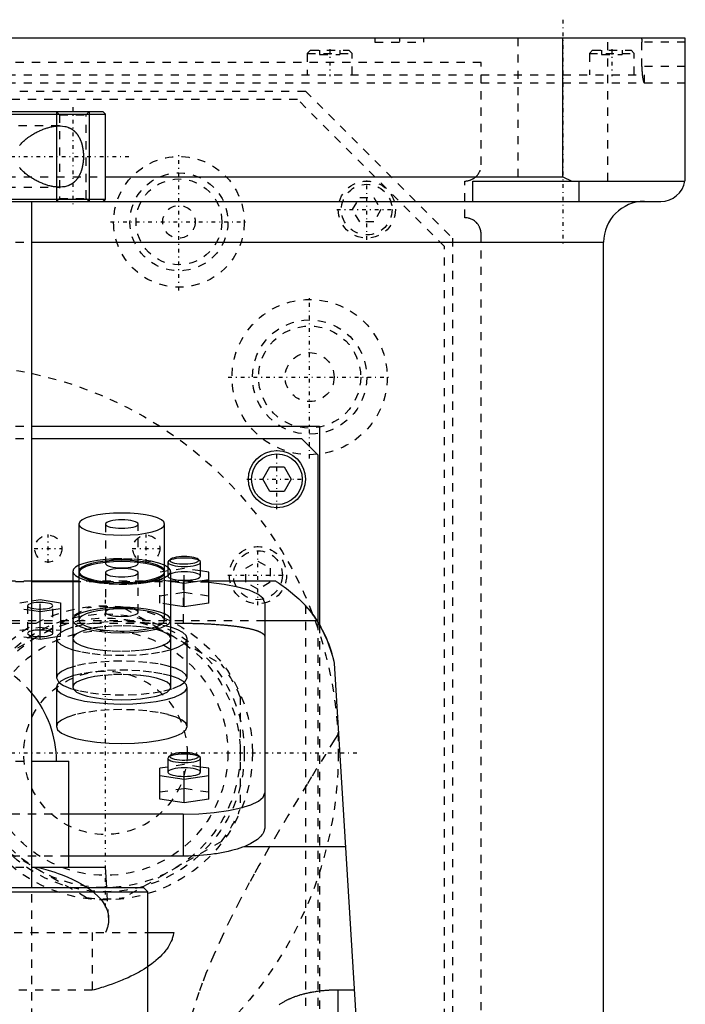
# Model space of a CAD drawing. Extents: x -90 to 90, y -97 to 327.
# Tile 8 of 8: x 9 to 90, y 198 to 319. Entities that reach past the tile are written whole.
import ezdxf

# ---------------------------------------------------------------- set-up
doc = ezdxf.new("R2010")
doc.units = 0
doc.linetypes.add('CENTER', pattern=[1.5, 0.45, -0.5, 0.05, -0.5])
doc.linetypes.add('DASHED', pattern=[2, 1, -1])
for name, color, linetype in [('AM_0', 7, 'CONTINUOUS'), ('AM_10', 7, 'CONTINUOUS'), ('AM_3', 7, 'DASHED'), ('AM_7', 7, 'CENTER')]:
    doc.layers.add(name, color=color, linetype=linetype)

msp = doc.modelspace()

# ---------------------------------------------------------------- linework, layer by layer
at = {"layer": 'AM_0', "color": 7, "linetype": 'CONTINUOUS'}
for p, q in [((90, 316.5), (-90, 316.5)), ((75, 299.5), (75, 316.5)), ((90, 299.5), (90, 316.5)), ((-18.7, 307.5), (18.7, 307.5)), ((19, 307.2), (18.7, 307.5)), ((0.75, 307.2), (19, 307.2)), ((19, 296.8), (19, 307.2)), ((19, 299.5), (75, 299.5)), ((64, 299), (89.96, 299)), ((64, 296.5), (64, 299)), ((75, 299.5), (76.12, 299)), ((77, 296.5), (77, 299)), ((0.75, 296.8), (19, 296.8)), ((18.7, 296.5), (19, 296.8)), ((0.75, 296.5), (18.7, 296.5)), ((10, 212.5), (10, 296.5)), ((10, 296.5), (87, 296.5)), ((10.01, 291.5), (80, 291.5)), ((80, 30), (80, 291.5)), ((10.01, 269), (45.21, 269)), ((45.21, 269), (45.21, 244.67)), ((10, 267.5), (43, 267.5)), ((43, 267.5), (45, 265.5)), ((45, 265.5), (45, 245.02)), ((38.27, 262.5), (39.13, 264)), ((39.13, 264), (40.87, 264)), ((40.87, 264), (41.73, 262.5)), ((39.13, 261), (38.27, 262.5)), ((41.73, 262.5), (40.87, 261)), ((40.87, 261), (39.13, 261)), ((15.75, 257.01), (15.75, 251.21)), ((26.25, 251.21), (26.25, 257.01)), ((26.72, 252.47), (26.65, 252.33)), ((26.65, 252.33), (26.65, 251.73)), ((26.96, 252.7), (26.72, 252.47)), ((30.58, 252.47), (30.34, 252.7)), ((30.65, 252.33), (30.58, 252.47)), ((30.65, 250.64), (30.65, 252.33)), ((15, 251.21), (15, 237.05)), ((15.75, 251.21), (15.76, 251.13)), ((15.75, 251.05), (15.75, 245.26)), ((26.24, 251.13), (26.25, 251.21)), ((26.25, 245.26), (26.25, 251.05)), ((27, 237.05), (27, 251.21)), ((31.65, 251.12), (30.65, 251.27)), ((31.65, 247.32), (31.65, 251.12)), ((15, 250), (10, 250)), ((10, 249.97), (15, 249.97)), ((27, 250.02), (28.65, 249.77)), ((28.65, 249.77), (31.65, 250.22)), ((28.65, 246.87), (28.65, 249.77)), ((39.86, 250), (31.65, 250)), ((10, 247.61), (11, 247.76)), ((11, 247.76), (13.5, 247.38)), ((13.5, 247.38), (13.5, 243.72)), ((28.65, 246.87), (27, 247.12)), ((31.65, 247.32), (28.65, 246.87)), ((38.5, 247.38), (38.5, 219.86)), ((11, 246.26), (10, 246.41)), ((13.5, 246.64), (11, 246.26)), ((11, 242.88), (11, 246.26)), ((44.92, 245.15), (38.5, 245.15)), ((11, 242.88), (10, 243.03)), ((13.03, 243.19), (11, 242.88)), ((13, 243), (13, 238.17)), ((29, 238.17), (29, 243)), ((47, 240), (57, 77.05)), ((13, 238.17), (13.3, 237.61)), ((28.7, 237.61), (29, 238.17)), ((13, 237.05), (13, 232.22)), ((29, 232.22), (29, 237.05)), ((10.01, 228), (14.5, 228)), ((14.5, 215), (14.5, 228)), ((26.72, 228.47), (26.65, 228.33)), ((26.65, 228.33), (26.65, 226.64)), ((26.96, 228.69), (26.72, 228.47)), ((30.58, 228.47), (30.34, 228.69)), ((30.65, 226.64), (30.65, 228.33)), ((26.65, 227.26), (25.65, 227.11)), ((25.65, 223.32), (25.65, 227.11)), ((31.65, 227.11), (30.65, 227.26)), ((31.65, 223.32), (31.65, 227.11)), ((25.65, 226.21), (28.65, 225.77)), ((28.65, 225.77), (31.65, 226.21)), ((28.65, 222.87), (28.65, 225.77)), ((28.65, 222.87), (25.65, 223.32)), ((31.65, 223.32), (28.65, 222.87)), ((28.5, 221.5), (14.5, 221.5)), ((28.5, 221.5), (28.5, 216.36)), ((48.38, 217.5), (35.93, 217.5)), ((28.5, 216.36), (14.5, 216.36)), ((10.01, 215), (19, 215)), ((19.16, 212.5), (19, 215)), ((-23.68, 212.5), (23.68, 212.5)), ((24.18, 212), (23.68, 212.5)), ((-24.18, 212), (24.18, 212)), ((24.18, 196.5), (24.18, 212)), ((24.19, 207), (27.36, 207)), ((47.5, 191.75), (47.5, 200.01)), ((47.5, 200.01), (49.45, 200.01))]:
    msp.add_line(p, q, dxfattribs=at)
for points in [[(21, 258.36), (19.98, 258.34), (18.99, 258.26), (18.08, 258.14), (17.29, 257.97), (16.63, 257.76), (16.15, 257.53), (15.85, 257.27), (15.75, 257.01)], [(15.75, 257.01), (15.85, 256.74), (16.15, 256.49), (16.63, 256.25), (17.29, 256.05), (18.08, 255.88), (18.99, 255.75), (19.98, 255.67), (21, 255.65), (22.02, 255.67), (23.01, 255.75), (23.92, 255.88), (24.71, 256.05), (25.37, 256.25), (25.85, 256.49), (26.15, 256.74), (26.25, 257.01), (26.15, 257.27), (25.85, 257.53), (25.37, 257.76), (24.71, 257.97), (23.92, 258.14), (23.01, 258.26), (22.02, 258.34), (21, 258.36)], [(21, 257.52), (20.61, 257.51), (20.23, 257.48), (19.89, 257.44), (19.59, 257.37), (19.34, 257.29), (19.15, 257.2), (19.04, 257.11), (19, 257.01)], [(19, 257.01), (19.04, 256.91), (19.15, 256.81), (19.34, 256.72), (19.59, 256.64), (19.89, 256.58), (20.23, 256.53), (20.61, 256.5), (21, 256.49), (21.39, 256.5), (21.77, 256.53), (22.11, 256.58), (22.41, 256.64), (22.66, 256.72), (22.85, 256.81), (22.96, 256.91), (23, 257.01), (22.96, 257.11), (22.85, 257.2), (22.66, 257.29), (22.41, 257.37), (22.11, 257.44), (21.77, 257.48), (21.39, 257.51), (21, 257.52)], [(15.75, 251.96), (15.34, 251.72), (15.08, 251.47), (15, 251.21)], [(21, 252.41), (19.98, 252.39), (18.99, 252.31), (18.08, 252.18), (17.29, 252.01), (16.63, 251.81), (16.15, 251.57), (15.85, 251.32), (15.75, 251.05)], [(15.75, 251.05), (15.85, 250.79), (16.15, 250.53), (16.63, 250.3), (17.29, 250.09), (18.08, 249.92), (18.99, 249.8), (19.98, 249.72), (21, 249.69), (22.02, 249.72), (23.01, 249.8), (23.92, 249.92), (24.71, 250.09), (25.37, 250.3), (25.85, 250.53), (26.15, 250.79), (26.25, 251.05), (26.15, 251.32), (25.85, 251.57), (25.37, 251.81), (24.71, 252.01), (23.92, 252.18), (23.01, 252.31), (22.02, 252.39), (21, 252.41)], [(26.25, 250.46), (26.73, 250.75), (26.97, 251.05), (26.97, 251.37), (26.73, 251.67), (26.25, 251.96)], [(26.65, 252.33), (26.69, 252.23), (26.8, 252.14), (26.99, 252.05), (27.24, 251.97), (27.54, 251.9), (27.88, 251.86), (28.26, 251.83), (28.65, 251.82), (29.04, 251.83), (29.42, 251.86), (29.76, 251.9), (30.06, 251.97), (30.31, 252.05), (30.5, 252.14), (30.61, 252.23), (30.65, 252.33)], [(28.65, 253.03), (28.3, 253.02), (27.97, 252.99), (27.66, 252.95), (27.4, 252.89), (27.18, 252.82), (27.02, 252.74), (26.93, 252.66), (26.9, 252.57), (26.94, 252.48), (27.05, 252.39), (27.23, 252.31), (27.46, 252.24), (27.74, 252.19), (28.05, 252.15), (28.39, 252.13), (28.73, 252.12), (29.08, 252.14), (29.41, 252.17), (29.7, 252.21), (29.96, 252.28), (30.16, 252.35), (30.31, 252.43), (30.39, 252.52), (30.4, 252.61), (30.34, 252.7)], [(30.34, 252.7), (30.22, 252.78), (30.05, 252.85), (29.83, 252.91), (29.58, 252.96), (29.28, 253), (28.97, 253.02), (28.65, 253.03)], [(15, 251.21), (15.08, 250.95), (15.34, 250.7), (15.75, 250.46)], [(27, 250.35), (27.25, 250.27), (27.55, 250.21), (27.9, 250.16), (28.27, 250.14), (28.66, 250.13), (29.05, 250.14), (29.42, 250.17), (29.77, 250.22), (30.07, 250.28), (30.32, 250.36), (30.5, 250.45), (30.61, 250.54), (30.65, 250.64)], [(38.5, 247.38), (38.28, 247.92), (37.64, 248.43), (36.61, 248.9), (35.22, 249.3), (33.55, 249.62), (31.65, 249.84)], [(12.55, 247.01), (12.52, 247.09), (12.44, 247.16), (12.31, 247.23), (12.13, 247.29), (11.91, 247.34), (11.65, 247.37), (11.38, 247.4), (11.09, 247.41), (10.79, 247.41), (10.51, 247.39), (10.24, 247.36), (10, 247.32)], [(10, 246.7), (10.24, 246.66), (10.51, 246.63), (10.79, 246.61), (11.09, 246.61), (11.38, 246.62), (11.65, 246.65), (11.91, 246.68), (12.13, 246.73), (12.31, 246.79), (12.44, 246.86), (12.52, 246.93), (12.55, 247.01)], [(15.75, 246.01), (15.34, 245.77), (15.08, 245.52), (15, 245.26)], [(15, 245.26), (15.11, 244.96), (15.44, 244.68), (15.97, 244.41), (16.68, 244.18), (17.56, 243.99), (18.56, 243.84), (19.65, 243.74), (20.79, 243.71), (21.93, 243.72), (23.05, 243.8), (24.09, 243.93), (25.01, 244.1), (25.79, 244.32), (26.39, 244.58), (26.79, 244.85), (26.98, 245.15), (26.96, 245.44), (26.71, 245.74), (26.25, 246.01)], [(15.75, 245.26), (15.85, 244.99), (16.15, 244.74), (16.63, 244.5), (17.29, 244.3), (18.08, 244.13), (18.99, 244), (19.98, 243.92), (21, 243.9), (22.02, 243.92), (23.01, 244), (23.92, 244.13), (24.71, 244.3), (25.37, 244.5), (25.85, 244.74), (26.15, 244.99), (26.25, 245.26)], [(15, 244.37), (14.15, 244.07), (13.52, 243.73), (13.13, 243.37), (13, 243)], [(29, 243), (28.87, 243.37), (28.48, 243.73), (27.86, 244.07), (27.01, 244.37)], [(13, 243), (13.13, 242.63), (13.52, 242.27), (14.14, 241.93), (14.99, 241.63)], [(27.01, 241.63), (27.86, 241.93), (28.48, 242.27), (28.87, 242.63), (29, 243)], [(15, 238.42), (14.15, 238.12), (13.52, 237.78), (13.13, 237.42), (13, 237.05)], [(13, 237.05), (13.15, 236.65), (13.59, 236.27), (14.31, 235.91), (15.27, 235.6), (16.45, 235.34), (17.8, 235.15), (19.27, 235.03), (20.8, 234.98), (22.34, 235.01), (23.83, 235.11), (25.21, 235.29), (26.44, 235.53), (27.47, 235.83), (28.25, 236.17), (28.76, 236.55), (28.99, 236.94), (28.92, 237.34), (28.55, 237.73), (27.9, 238.09), (27, 238.42)], [(15, 237.05), (15.12, 236.74), (15.46, 236.45), (16.01, 236.18), (16.76, 235.95), (17.67, 235.76), (18.7, 235.61), (19.83, 235.52), (21, 235.49), (22.17, 235.52), (23.3, 235.61), (24.33, 235.76), (25.24, 235.95), (25.99, 236.18), (26.54, 236.45), (26.88, 236.74), (27, 237.05)], [(13, 232.22), (13.15, 231.81), (13.61, 231.43), (14.35, 231.07), (15.34, 230.75), (16.56, 230.5), (17.94, 230.31), (19.44, 230.19), (21, 230.15), (22.56, 230.19), (24.06, 230.31), (25.44, 230.5), (26.66, 230.75), (27.65, 231.07), (28.39, 231.43), (28.85, 231.81), (29, 232.22)], [(28.65, 229.02), (28.3, 229.01), (27.97, 228.99), (27.66, 228.95), (27.4, 228.89), (27.18, 228.82), (27.02, 228.74), (26.93, 228.65), (26.9, 228.56), (26.94, 228.47), (27.05, 228.39), (27.23, 228.31), (27.46, 228.24), (27.74, 228.18), (28.05, 228.15), (28.39, 228.12), (28.73, 228.12), (29.08, 228.13), (29.41, 228.16), (29.7, 228.21), (29.96, 228.27), (30.16, 228.34), (30.31, 228.43), (30.39, 228.51), (30.4, 228.6), (30.34, 228.69)], [(30.34, 228.69), (30.22, 228.77), (30.05, 228.84), (29.83, 228.9), (29.58, 228.96), (29.28, 228.99), (28.97, 229.02), (28.65, 229.02)], [(26.65, 228.33), (26.69, 228.23), (26.81, 228.13), (27, 228.04), (27.26, 227.96), (27.58, 227.89), (27.93, 227.85), (28.32, 227.82), (28.72, 227.81), (29.12, 227.83), (29.5, 227.86), (29.84, 227.91), (30.14, 227.98), (30.37, 228.07), (30.54, 228.16), (30.63, 228.26), (30.65, 228.37), (30.58, 228.47)], [(26.65, 226.64), (26.69, 226.54), (26.8, 226.44), (26.99, 226.35), (27.24, 226.27), (27.54, 226.21), (27.88, 226.16), (28.26, 226.13), (28.65, 226.12), (29.04, 226.13), (29.42, 226.16), (29.76, 226.21), (30.06, 226.27), (30.31, 226.35), (30.5, 226.44), (30.61, 226.54), (30.65, 226.64)], [(28.5, 221.5), (30.45, 221.55), (32.33, 221.7), (34.06, 221.94), (35.57, 222.26), (36.81, 222.65), (37.74, 223.1), (38.31, 223.58), (38.5, 224.09)]]:
    msp.add_lwpolyline(points, dxfattribs=at)
msp.add_lwpolyline([(23, 251.05), (22.96, 251.15), (22.85, 251.25), (22.66, 251.34), (22.41, 251.42), (22.11, 251.48), (21.77, 251.53), (21.39, 251.56), (21, 251.57), (20.61, 251.56), (20.23, 251.53), (19.89, 251.48), (19.59, 251.42), (19.34, 251.34), (19.15, 251.25), (19.04, 251.15), (19, 251.05), (19.04, 250.95), (19.15, 250.86), (19.34, 250.77), (19.59, 250.69), (19.89, 250.62), (20.23, 250.57), (20.61, 250.55), (21, 250.54), (21.39, 250.55), (21.77, 250.57), (22.11, 250.62), (22.41, 250.69), (22.66, 250.77), (22.85, 250.86), (22.96, 250.95)], close=True, dxfattribs=at)
for points in [[(8.49, 303.35, 0), (8.58, 303.46, 0), (8.67, 303.57, 0), (8.77, 303.68, 0), (8.87, 303.78, 0), (8.92, 303.83, 0), (8.97, 303.88, 0), (9.08, 303.97, 0), (9.19, 304.06, 0), (9.29, 304.15, 0), (9.4, 304.24, 0), (9.51, 304.32, 0), (9.56, 304.36, 0), (9.62, 304.39, 0), (9.73, 304.47, 0), (9.84, 304.54, 0), (9.95, 304.62, 0), (10.06, 304.69, 0), (10.18, 304.75, 0), (10.23, 304.79, 0), (10.29, 304.82, 0), (10.41, 304.89, 0), (10.53, 304.95, 0), (10.65, 305.01, 0), (10.76, 305.07, 0), (10.88, 305.12, 0), (10.94, 305.15, 0), (11, 305.18, 0), (11.12, 305.23, 0), (11.24, 305.28, 0), (11.31, 305.31, 0), (11.37, 305.33, 0), (11.49, 305.37, 0), (11.61, 305.42, 0), (11.67, 305.44, 0), (11.73, 305.46, 0), (11.85, 305.5, 0), (11.96, 305.53, 0), (12.08, 305.57, 0), (12.2, 305.6, 0), (12.32, 305.62, 0), (12.38, 305.64, 0), (12.43, 305.65, 0), (12.55, 305.67, 0), (12.66, 305.69, 0), (12.77, 305.71, 0), (12.89, 305.72, 0), (13, 305.73, 0), (13.05, 305.74, 0), (13.11, 305.74, 0), (13.21, 305.75, 0), (13.32, 305.75, 0), (13.37, 305.75, 0)], [(13.37, 305.75, 0), (13.5, 305.75, 0), (13.76, 305.73, 0), (14.01, 305.69, 0), (14.14, 305.66, 0), (14.27, 305.63, 0), (14.41, 305.58, 0), (14.45, 305.57, 0), (14.49, 305.55, 0), (14.51, 305.54, 0), (14.53, 305.53, 0), (14.57, 305.52, 0), (14.61, 305.5, 0), (14.65, 305.48, 0), (14.69, 305.46, 0), (14.73, 305.44, 0), (14.74, 305.43, 0), (14.76, 305.42, 0), (14.8, 305.4, 0), (14.84, 305.38, 0), (14.88, 305.35, 0), (14.91, 305.33, 0), (14.95, 305.3, 0), (14.97, 305.29, 0), (14.98, 305.28, 0), (15.02, 305.25, 0), (15.06, 305.23, 0), (15.09, 305.2, 0), (15.12, 305.17, 0), (15.16, 305.14, 0), (15.17, 305.13, 0), (15.19, 305.11, 0), (15.22, 305.08, 0), (15.26, 305.05, 0), (15.29, 305.02, 0), (15.32, 304.99, 0), (15.35, 304.96, 0), (15.37, 304.94, 0), (15.38, 304.92, 0), (15.41, 304.89, 0), (15.44, 304.86, 0), (15.46, 304.84, 0), (15.47, 304.82, 0), (15.5, 304.78, 0), (15.53, 304.75, 0), (15.54, 304.73, 0), (15.56, 304.71, 0), (15.58, 304.67, 0), (15.61, 304.63, 0), (15.64, 304.59, 0), (15.66, 304.55, 0), (15.69, 304.51, 0), (15.7, 304.49, 0), (15.71, 304.47, 0), (15.74, 304.43, 0), (15.76, 304.39, 0), (15.79, 304.34, 0), (15.81, 304.3, 0), (15.83, 304.25, 0), (15.84, 304.23, 0), (15.86, 304.21, 0), (15.88, 304.16, 0), (15.9, 304.11, 0), (15.92, 304.06, 0), (15.94, 304.01, 0), (15.96, 303.96, 0), (15.97, 303.94, 0), (15.98, 303.91, 0), (16, 303.86, 0), (16.02, 303.81, 0), (16.04, 303.75, 0), (16.06, 303.7, 0), (16.07, 303.64, 0), (16.08, 303.62, 0), (16.09, 303.59, 0), (16.11, 303.53, 0), (16.12, 303.48, 0), (16.14, 303.42, 0), (16.15, 303.36, 0), (16.17, 303.3, 0), (16.17, 303.27, 0), (16.18, 303.24, 0), (16.19, 303.19, 0), (16.2, 303.13, 0), (16.21, 303.1, 0), (16.21, 303.07, 0), (16.22, 303.01, 0), (16.23, 302.95, 0), (16.24, 302.92, 0), (16.24, 302.89, 0), (16.25, 302.82, 0), (16.26, 302.76, 0), (16.27, 302.7, 0), (16.27, 302.64, 0), (16.28, 302.58, 0), (16.28, 302.55, 0), (16.29, 302.52, 0), (16.29, 302.46, 0), (16.3, 302.4, 0), (16.3, 302.33, 0), (16.3, 302.27, 0), (16.3, 302.21, 0), (16.3, 302.18, 0), (16.31, 302.15, 0), (16.31, 302.09, 0), (16.31, 302.03, 0), (16.31, 302, 0)], [(16.31, 302, 0), (16.31, 301.97, 0), (16.31, 301.91, 0), (16.31, 301.85, 0), (16.3, 301.82, 0), (16.3, 301.79, 0), (16.3, 301.73, 0), (16.3, 301.67, 0), (16.3, 301.6, 0), (16.29, 301.54, 0), (16.29, 301.48, 0), (16.28, 301.45, 0), (16.28, 301.42, 0), (16.27, 301.36, 0), (16.27, 301.3, 0), (16.26, 301.24, 0), (16.25, 301.18, 0), (16.24, 301.11, 0), (16.24, 301.08, 0), (16.23, 301.05, 0), (16.22, 300.99, 0), (16.21, 300.93, 0), (16.21, 300.9, 0), (16.2, 300.87, 0), (16.19, 300.81, 0), (16.18, 300.76, 0), (16.17, 300.73, 0), (16.17, 300.7, 0), (16.15, 300.64, 0), (16.14, 300.58, 0), (16.12, 300.52, 0), (16.11, 300.47, 0), (16.09, 300.41, 0), (16.08, 300.38, 0), (16.07, 300.36, 0), (16.06, 300.3, 0), (16.04, 300.25, 0), (16.02, 300.19, 0), (16, 300.14, 0), (15.98, 300.09, 0), (15.97, 300.06, 0), (15.96, 300.04, 0), (15.94, 299.99, 0), (15.92, 299.94, 0), (15.9, 299.89, 0), (15.88, 299.84, 0), (15.86, 299.79, 0), (15.84, 299.77, 0), (15.83, 299.75, 0), (15.81, 299.7, 0), (15.79, 299.66, 0), (15.76, 299.61, 0), (15.74, 299.57, 0), (15.71, 299.53, 0), (15.7, 299.51, 0), (15.69, 299.49, 0), (15.66, 299.45, 0), (15.64, 299.41, 0), (15.61, 299.37, 0), (15.58, 299.33, 0), (15.56, 299.29, 0), (15.54, 299.27, 0), (15.53, 299.25, 0), (15.5, 299.22, 0), (15.47, 299.18, 0), (15.46, 299.16, 0), (15.44, 299.14, 0), (15.41, 299.11, 0), (15.38, 299.08, 0), (15.37, 299.06, 0), (15.35, 299.04, 0), (15.32, 299.01, 0), (15.29, 298.98, 0), (15.26, 298.95, 0), (15.22, 298.92, 0), (15.19, 298.89, 0), (15.17, 298.87, 0), (15.16, 298.86, 0), (15.12, 298.83, 0), (15.09, 298.8, 0), (15.06, 298.77, 0), (15.02, 298.75, 0), (14.98, 298.72, 0), (14.97, 298.71, 0), (14.95, 298.7, 0), (14.91, 298.67, 0), (14.88, 298.65, 0), (14.84, 298.62, 0), (14.8, 298.6, 0), (14.76, 298.58, 0), (14.74, 298.57, 0), (14.73, 298.56, 0), (14.69, 298.54, 0), (14.65, 298.52, 0), (14.61, 298.5, 0), (14.57, 298.48, 0), (14.53, 298.47, 0), (14.51, 298.46, 0), (14.49, 298.45, 0), (14.45, 298.43, 0), (14.41, 298.42, 0), (14.27, 298.37, 0), (14.14, 298.34, 0), (14.01, 298.31, 0), (13.76, 298.27, 0), (13.5, 298.25, 0), (13.37, 298.25, 0)], [(13.37, 298.25, 0), (13.32, 298.25, 0), (13.21, 298.25, 0), (13.11, 298.26, 0), (13.05, 298.26, 0), (13, 298.27, 0), (12.89, 298.28, 0), (12.77, 298.29, 0), (12.66, 298.31, 0), (12.55, 298.33, 0), (12.43, 298.35, 0), (12.38, 298.36, 0), (12.32, 298.38, 0), (12.2, 298.4, 0), (12.08, 298.43, 0), (11.96, 298.47, 0), (11.85, 298.5, 0), (11.73, 298.54, 0), (11.67, 298.56, 0), (11.61, 298.58, 0), (11.49, 298.63, 0), (11.37, 298.67, 0), (11.31, 298.69, 0), (11.24, 298.72, 0), (11.12, 298.77, 0), (11, 298.82, 0), (10.94, 298.85, 0), (10.88, 298.88, 0), (10.76, 298.93, 0), (10.65, 298.99, 0), (10.53, 299.05, 0), (10.41, 299.11, 0), (10.29, 299.18, 0), (10.23, 299.21, 0), (10.18, 299.25, 0), (10.06, 299.31, 0), (9.95, 299.38, 0), (9.84, 299.46, 0), (9.73, 299.53, 0), (9.62, 299.61, 0), (9.56, 299.64, 0), (9.51, 299.68, 0), (9.4, 299.76, 0), (9.29, 299.85, 0), (9.19, 299.94, 0), (9.08, 300.03, 0), (8.97, 300.12, 0), (8.92, 300.17, 0), (8.87, 300.22, 0), (8.77, 300.32, 0), (8.67, 300.43, 0), (8.58, 300.54, 0), (8.49, 300.65, 0)], [(89.96, 299, 0), (89.97, 299.08, 0), (89.99, 299.25, 0), (90, 299.42, 0), (90, 299.5, 0)], [(39.86, 250, 0), (39.89, 249.98, 0), (39.97, 249.94, 0), (40.07, 249.88, 0), (40.12, 249.84, 0), (40.19, 249.8, 0), (40.33, 249.72, 0), (40.49, 249.61, 0), (41.18, 249.13, 0), (42.69, 247.86, 0), (43.5, 247.02, 0)], [(43.81, 246.66, 0), (43.8, 246.67, 0), (43.76, 246.69, 0), (43.73, 246.71, 0), (43.72, 246.72, 0), (43.7, 246.73, 0), (43.68, 246.75, 0), (43.65, 246.77, 0), (43.63, 246.79, 0), (43.61, 246.81, 0), (43.59, 246.83, 0), (43.58, 246.84, 0), (43.57, 246.85, 0), (43.56, 246.87, 0), (43.54, 246.89, 0), (43.53, 246.91, 0), (43.52, 246.93, 0), (43.51, 246.95, 0), (43.51, 246.96, 0), (43.51, 246.97, 0), (43.5, 246.99, 0), (43.5, 247.01, 0), (43.5, 247.02, 0)], [(43.5, 247.02, 0), (43.5, 247.02, 0), (43.51, 247.01, 0), (43.52, 247, 0), (43.53, 246.98, 0), (43.54, 246.97, 0), (43.57, 246.94, 0), (43.6, 246.9, 0), (43.65, 246.85, 0), (43.7, 246.8, 0), (43.75, 246.73, 0), (43.78, 246.69, 0), (43.81, 246.66, 0), (43.88, 246.58, 0), (43.95, 246.49, 0), (44.03, 246.39, 0), (44.11, 246.29, 0), (44.19, 246.18, 0), (44.23, 246.13, 0), (44.28, 246.07, 0), (44.36, 245.95, 0), (44.45, 245.83, 0), (44.5, 245.77, 0)], [(43.81, 246.66, 0), (44, 246.42, 0), (44.38, 245.94, 0), (44.74, 245.42, 0), (44.92, 245.15, 0)], [(44.92, 245.15, 0), (45.37, 244.4, 0), (46.16, 242.76, 0), (46.77, 240.96, 0), (47, 240, 0)], [(38.5, 219.86, 0), (38.5, 219.8, 0), (38.48, 219.66, 0), (38.45, 219.52, 0), (38.43, 219.45, 0), (38.4, 219.38, 0), (38.34, 219.24, 0), (38.26, 219.1, 0), (38.16, 218.96, 0), (38.04, 218.82, 0), (37.91, 218.68, 0), (37.84, 218.61, 0), (37.77, 218.55, 0), (37.6, 218.41, 0), (37.42, 218.28, 0), (37.23, 218.15, 0), (37.02, 218.02, 0), (36.8, 217.9, 0), (36.69, 217.84, 0), (36.57, 217.78, 0), (36.32, 217.66, 0), (36.07, 217.55, 0), (35.93, 217.5, 0)], [(35.93, 217.5, 0), (35.78, 217.44, 0), (35.47, 217.33, 0), (35.13, 217.23, 0), (34.96, 217.18, 0), (34.78, 217.13, 0), (34.42, 217.03, 0), (34.03, 216.94, 0), (33.63, 216.85, 0), (33.22, 216.77, 0), (32.8, 216.7, 0), (32.58, 216.66, 0), (32.37, 216.63, 0), (31.92, 216.57, 0), (31.47, 216.52, 0), (31.02, 216.47, 0), (30.56, 216.43, 0), (30.1, 216.4, 0), (29.87, 216.39, 0), (29.64, 216.38, 0), (29.18, 216.37, 0), (28.72, 216.36, 0), (28.5, 216.36, 0)], [(27.36, 207, 0), (27.34, 206.88, 0), (27.29, 206.65, 0), (27.23, 206.41, 0), (27.19, 206.29, 0), (27.15, 206.17, 0), (27.05, 205.93, 0), (26.94, 205.69, 0), (26.81, 205.45, 0), (26.66, 205.22, 0), (26.5, 204.98, 0), (26.41, 204.86, 0), (26.32, 204.74, 0), (26.13, 204.51, 0), (25.92, 204.27, 0), (25.69, 204.04, 0), (25.45, 203.81, 0), (25.19, 203.59, 0), (25.06, 203.47, 0), (24.92, 203.36, 0), (24.63, 203.14, 0), (24.33, 202.93, 0), (24.18, 202.82, 0)], [(40.28, 198.17, 0), (40.35, 198.22, 0), (40.41, 198.27, 0), (40.48, 198.31, 0), (40.55, 198.36, 0), (40.62, 198.41, 0), (40.66, 198.43, 0), (40.69, 198.45, 0), (40.77, 198.5, 0), (40.84, 198.54, 0), (40.92, 198.58, 0), (41, 198.63, 0), (41.07, 198.67, 0), (41.11, 198.69, 0), (41.15, 198.71, 0), (41.24, 198.75, 0), (41.32, 198.79, 0), (41.36, 198.81, 0), (41.4, 198.83, 0), (41.48, 198.87, 0), (41.57, 198.91, 0), (41.61, 198.93, 0), (41.65, 198.95, 0), (41.74, 198.98, 0), (41.83, 199.02, 0), (41.92, 199.06, 0), (42.01, 199.09, 0), (42.11, 199.13, 0), (42.16, 199.15, 0), (42.2, 199.16, 0), (42.3, 199.2, 0), (42.4, 199.23, 0), (42.5, 199.27, 0), (42.6, 199.3, 0), (42.71, 199.33, 0), (42.76, 199.35, 0), (42.81, 199.37, 0), (42.92, 199.4, 0), (43.03, 199.43, 0), (43.14, 199.46, 0), (43.25, 199.49, 0), (43.36, 199.52, 0), (43.41, 199.53, 0), (43.47, 199.55, 0), (43.59, 199.57, 0), (43.7, 199.6, 0), (43.82, 199.63, 0), (43.93, 199.65, 0), (44.05, 199.67, 0), (44.11, 199.69, 0), (44.17, 199.7, 0), (44.29, 199.72, 0), (44.41, 199.74, 0), (44.53, 199.76, 0), (44.66, 199.78, 0), (44.78, 199.8, 0), (44.84, 199.81, 0), (44.9, 199.82, 0), (45.03, 199.84, 0), (45.15, 199.86, 0), (45.22, 199.86, 0), (45.28, 199.87, 0), (45.41, 199.89, 0), (45.53, 199.9, 0), (45.6, 199.91, 0), (45.66, 199.91, 0), (45.79, 199.93, 0), (45.91, 199.94, 0), (46.04, 199.95, 0), (46.17, 199.96, 0), (46.3, 199.97, 0), (46.36, 199.97, 0), (46.42, 199.98, 0), (46.55, 199.98, 0), (46.68, 199.99, 0), (46.81, 199.99, 0), (46.93, 200, 0), (47.06, 200, 0), (47.12, 200, 0), (47.19, 200, 0), (47.31, 200.01, 0), (47.44, 200.01, 0), (47.5, 200.01, 0)]]:
    msp.add_polyline3d(points, dxfattribs=at)
for radius in [3.5, 3.1]:
    msp.add_circle((40, 262.5), radius, dxfattribs=at)
for centre, radius, start, end in [((87, 299.5), 3, 270, 350.4059), ((85, 291.5), 5, 90, 180), ((0, 228), 13, 0, 39.7151)]:
    msp.add_arc(centre, radius, start, end, dxfattribs=at)
at = {"layer": 'AM_10', "color": 7, "linetype": 'CONTINUOUS'}
for p, q in [((13, 307.5), (13, 296.5)), ((17, 307.5), (17, 296.5))]:
    msp.add_line(p, q, dxfattribs=at)
at = {"layer": 'AM_3', "color": 6, "linetype": 'DASHED'}
for p, q in [((52, 316.5), (52, 316)), ((52, 316), (58, 316)), ((58, 316), (58, 316.5)), ((69.5, 316.5), (69.5, 299)), ((80.5, 299), (80.5, 316.5)), ((90, 316), (84.68, 316)), ((84.68, 313), (84.68, 316)), ((44.11, 315), (43.71, 314.6)), ((43.71, 314.6), (43.71, 312)), ((43.71, 314.6), (49.21, 314.6)), ((44.11, 315), (48.81, 315)), ((45.21, 315), (45.21, 314.5)), ((46.46, 315), (46.46, 314.5)), ((47.71, 315), (47.71, 314.5)), ((49.21, 314.6), (48.81, 315)), ((49.21, 312), (49.21, 314.6)), ((78.65, 315), (78.25, 314.6)), ((78.25, 314.6), (78.25, 312)), ((78.25, 314.6), (83.75, 314.6)), ((78.65, 315), (83.35, 315)), ((79.75, 315), (79.75, 314.5)), ((81, 315), (81, 314.5)), ((82.25, 315), (82.25, 314.5)), ((83.75, 314.6), (83.35, 315)), ((83.75, 312), (83.75, 314.6)), ((65, 313.5), (-65, 313.5)), ((45.21, 314.5), (47.71, 314.5)), ((65, 301), (65, 313.5)), ((79.75, 314.5), (82.25, 314.5)), ((90, 313), (84.68, 313)), ((90, 311), (-90, 311)), ((-85, 312), (85, 312)), ((85, 311), (85, 312)), ((-43.5, 310), (43.5, 310)), ((43.5, 310), (61.5, 292)), ((42.5, 309), (-42.5, 309)), ((60.5, 291), (42.5, 309)), ((13, 307.5), (13.38, 307.12)), ((16.62, 307.12), (17, 307.5)), ((13.38, 307.12), (13.38, 296.88)), ((13.38, 307.12), (16.62, 307.12)), ((16.62, 296.88), (16.62, 307.12)), ((13.37, 305.75), (3, 305.75)), ((-19, 299.5), (19, 299.5)), ((63, 294.5), (63, 299)), ((3, 298.25), (13.37, 298.25)), ((13.38, 296.88), (13, 296.5)), ((13.38, 296.88), (16.62, 296.88)), ((17, 296.5), (16.62, 296.88)), ((49.27, 295.5), (50.13, 297)), ((50.13, 297), (51.87, 297)), ((51.87, 297), (52.73, 295.5)), ((-10, 296.5), (10, 296.5)), ((50.13, 294), (49.27, 295.5)), ((52.73, 295.5), (51.87, 294)), ((51.87, 294), (50.13, 294)), ((61.5, 292), (61.5, 154.98)), ((65, 37.5), (65, 292.5)), ((-10.01, 291.5), (10.01, 291.5)), ((60.5, 156.65), (60.5, 291)), ((-10.01, 269), (10.01, 269)), ((-10, 267.5), (10, 267.5)), ((19, 257.01), (19, 252.18)), ((23, 252.18), (23, 257.01)), ((36.17, 251.62), (37.67, 252.48)), ((37.67, 252.48), (39.17, 251.62)), ((19, 251.05), (19, 246.22)), ((23, 246.22), (23, 251.05)), ((28.65, 251.56), (25.65, 251.12)), ((25.65, 247.32), (25.65, 251.12)), ((26.65, 251.73), (26.65, 250.64)), ((28.65, 249.77), (28.65, 251.56)), ((30.65, 251.27), (28.65, 251.56)), ((36.17, 249.88), (36.17, 251.62)), ((39.17, 251.62), (39.17, 249.88)), ((10, 250), (-10, 250)), ((-10, 249.97), (10, 249.97)), ((31.65, 250), (15, 250)), ((15, 249.97), (28.5, 249.97)), ((25.65, 250.22), (27, 250.02)), ((28.5, 249.97), (28.5, 244.86)), ((37.67, 249.02), (36.17, 249.88)), ((39.17, 249.88), (37.67, 249.02)), ((25.65, 248.22), (28.65, 248.67)), ((28.65, 248.67), (31.65, 248.22)), ((8.5, 247.38), (10, 247.61)), ((11, 246.26), (11, 247.76)), ((27, 247.12), (25.65, 247.32)), ((4.8, 239.85), (16.7, 246.73)), ((10, 246.41), (8.5, 246.64)), ((9.45, 247.01), (9.45, 243.63)), ((12.55, 243.63), (12.55, 247.01)), ((21.3, 246.73), (33.2, 239.85)), ((43.5, 247.02), (43.5, 77.05)), ((38.5, 245.15), (-38.5, 245.15)), ((-28.5, 244.86), (28.5, 244.86)), ((45, 245.02), (45, 179.5)), ((8.5, 244), (11, 244.38)), ((11, 244.38), (13.5, 244)), ((13.5, 243.26), (13.5, 243.72)), ((45.21, 244.67), (45.21, 176)), ((10, 243.03), (8.5, 243.26)), ((13.5, 243.26), (13.03, 243.19)), ((35.5, 235.88), (35.5, 222.12)), ((-10.01, 228), (10.01, 228)), ((28.65, 227.56), (26.65, 227.26)), ((28.65, 225.77), (28.65, 227.56)), ((30.65, 227.26), (28.65, 227.56)), ((25.65, 224.21), (28.65, 224.66)), ((28.65, 224.66), (31.65, 224.21)), ((14.5, 221.5), (-14.5, 221.5)), ((16.7, 211.27), (4.8, 218.15)), ((33.2, 218.15), (21.3, 211.27)), ((14.5, 216.36), (-14.5, 216.36)), ((-10.01, 215), (10.01, 215)), ((10, -25.3), (10, 212.5)), ((19.39, 208.83), (19.16, 212.5)), ((-24.19, 207), (24.19, 207)), ((17.38, 207), (17.38, 199.94)), ((17.38, 199.94), (-17.38, 199.94))]:
    msp.add_line(p, q, dxfattribs=at)
for points in [[(19, 252.67), (18.01, 252.56), (17.12, 252.39), (16.36, 252.19), (15.75, 251.96)], [(26.25, 251.21), (26.15, 251.48), (25.85, 251.73), (25.37, 251.97), (24.71, 252.17), (23.92, 252.34), (23.01, 252.47), (22.02, 252.54), (21, 252.57), (19.98, 252.54), (18.99, 252.47), (18.08, 252.34), (17.29, 252.17), (16.63, 251.97), (16.15, 251.73), (15.85, 251.48), (15.75, 251.21)], [(21, 252.76), (19.98, 252.74), (19, 252.67)], [(21, 252.69), (20.61, 252.68), (20.23, 252.65), (19.89, 252.61), (19.59, 252.54), (19.34, 252.46), (19.15, 252.37), (19.04, 252.28), (19, 252.18)], [(19, 252.18), (19.04, 252.08), (19.15, 251.98), (19.34, 251.89), (19.59, 251.81), (19.89, 251.75), (20.23, 251.7), (20.61, 251.67), (21, 251.66), (21.39, 251.67), (21.77, 251.7), (22.11, 251.75), (22.41, 251.81), (22.66, 251.89), (22.85, 251.98), (22.96, 252.08), (23, 252.18)], [(26.25, 251.96), (25.52, 252.23), (24.58, 252.46), (23.48, 252.62), (22.27, 252.73), (21, 252.76)], [(23, 252.18), (22.96, 252.28), (22.85, 252.37), (22.66, 252.46), (22.41, 252.54), (22.11, 252.61), (21.77, 252.65), (21.39, 252.68), (21, 252.69)], [(30.58, 252.47), (30.43, 252.57), (30.22, 252.66), (29.94, 252.73), (29.61, 252.79), (29.24, 252.83), (28.85, 252.85), (28.45, 252.85), (28.06, 252.83), (27.69, 252.79), (27.36, 252.73), (27.08, 252.66), (26.87, 252.57), (26.72, 252.47)], [(15.76, 251.13), (15.91, 250.88), (16.23, 250.64), (16.72, 250.42), (17.36, 250.23), (18.13, 250.07), (19, 249.95)], [(19, 249.95), (19.95, 249.88), (20.95, 249.85), (21.94, 249.87), (22.9, 249.94), (23.8, 250.06), (24.59, 250.22), (25.25, 250.41), (25.75, 250.63), (26.09, 250.88), (26.24, 251.13)], [(28.65, 251.16), (28.26, 251.15), (27.88, 251.12), (27.54, 251.07), (27.24, 251.01), (26.99, 250.93), (26.8, 250.84), (26.69, 250.75), (26.65, 250.64)], [(30.65, 250.64), (30.61, 250.75), (30.5, 250.84), (30.31, 250.93), (30.06, 251.01), (29.76, 251.07), (29.42, 251.12), (29.04, 251.15), (28.65, 251.16)], [(15.75, 250.46), (16.43, 250.2), (17.3, 249.99), (18.32, 249.82), (19.44, 249.71), (20.63, 249.66), (21.83, 249.67), (23, 249.75)], [(23, 249.75), (23.99, 249.86), (24.88, 250.03), (25.64, 250.23), (26.25, 250.46)], [(26.65, 250.64), (26.69, 250.54), (26.81, 250.44), (27, 250.35)], [(31.65, 249.84), (30.1, 249.94), (28.5, 249.97)], [(10, 247.32), (9.77, 247.25), (9.59, 247.18), (9.49, 247.1), (9.45, 247.01)], [(9.45, 247.01), (9.49, 246.92), (9.59, 246.84), (9.77, 246.77), (10, 246.7)], [(19, 246.72), (18.01, 246.6), (17.12, 246.44), (16.36, 246.24), (15.75, 246.01)], [(21, 246.62), (19.98, 246.59), (18.99, 246.51), (18.08, 246.39), (17.29, 246.22), (16.63, 246.01), (16.15, 245.78), (15.85, 245.52), (15.75, 245.26)], [(21, 246.81), (19.98, 246.79), (19, 246.72)], [(23, 246.72), (22.02, 246.79), (21, 246.81)], [(26.25, 245.26), (26.15, 245.52), (25.85, 245.78), (25.37, 246.01), (24.71, 246.22), (23.92, 246.39), (23.01, 246.51), (22.02, 246.59), (21, 246.62)], [(26.25, 246.01), (25.64, 246.24), (24.88, 246.44), (23.99, 246.6), (23, 246.72)], [(21, 245.07), (19.32, 245.02), (17.71, 244.89), (16.25, 244.67), (15, 244.37)], [(27.01, 244.37), (25.76, 244.66), (24.3, 244.89), (22.69, 245.02), (21, 245.07)], [(12.55, 243.63), (12.52, 243.71), (12.43, 243.78), (12.29, 243.85), (12.1, 243.91), (11.86, 243.96), (11.59, 244), (11.3, 244.02), (11, 244.03), (10.7, 244.02), (10.41, 244), (10.14, 243.96), (9.9, 243.91), (9.71, 243.85), (9.57, 243.78), (9.48, 243.71), (9.45, 243.63)], [(9.45, 243.63), (9.48, 243.55), (9.57, 243.48), (9.71, 243.41), (9.9, 243.35), (10.14, 243.3), (10.41, 243.26), (10.7, 243.24), (11, 243.23), (11.3, 243.24), (11.59, 243.26), (11.86, 243.3), (12.1, 243.35), (12.29, 243.41), (12.43, 243.48), (12.52, 243.55), (12.55, 243.63)], [(21, 244.55), (19.83, 244.52), (18.7, 244.43), (17.67, 244.29), (16.76, 244.1), (16.01, 243.86), (15.46, 243.59), (15.12, 243.3), (15, 243)], [(15, 243), (15.12, 242.7), (15.46, 242.41), (16.01, 242.14), (16.76, 241.9), (17.67, 241.71), (18.7, 241.57), (19.83, 241.48), (21, 241.45), (22.17, 241.48), (23.3, 241.57), (24.33, 241.71), (25.24, 241.9), (25.99, 242.14), (26.54, 242.41), (26.88, 242.7), (27, 243), (26.88, 243.3), (26.54, 243.59), (25.99, 243.86), (25.24, 244.1), (24.33, 244.29), (23.3, 244.43), (22.17, 244.52), (21, 244.55)], [(14.99, 241.63), (16.09, 241.36), (17.36, 241.16), (18.77, 241.01), (20.25, 240.94), (21.75, 240.94), (23.23, 241.01), (24.64, 241.16), (25.91, 241.36), (27.01, 241.63)], [(29, 238.17), (28.85, 238.57), (28.39, 238.96), (27.65, 239.32), (26.66, 239.63), (25.44, 239.89), (24.06, 240.08), (22.56, 240.2), (21, 240.24), (19.44, 240.2), (17.94, 240.08), (16.56, 239.89), (15.34, 239.63), (14.35, 239.32), (13.61, 238.96), (13.15, 238.57), (13, 238.17)], [(27, 238.42), (25.9, 238.68), (24.63, 238.89), (23.23, 239.04), (21.75, 239.11), (20.25, 239.11), (18.77, 239.04), (17.37, 238.89), (16.1, 238.68), (15, 238.42)], [(13.3, 237.61), (13.88, 237.23), (14.74, 236.88), (15.85, 236.59), (17.17, 236.35), (18.64, 236.19), (20.2, 236.11), (21.8, 236.11), (23.36, 236.19), (24.83, 236.35), (26.15, 236.59), (27.26, 236.88), (28.12, 237.23), (28.7, 237.61)], [(27, 237.05), (26.88, 237.35), (26.54, 237.64), (25.99, 237.91), (25.24, 238.15), (24.33, 238.34), (23.3, 238.48), (22.17, 238.57), (21, 238.6), (19.83, 238.57), (18.7, 238.48), (17.67, 238.34), (16.76, 238.15), (16.01, 237.91), (15.46, 237.64), (15.12, 237.35), (15, 237.05)], [(29, 232.22), (28.85, 232.62), (28.39, 233.01), (27.65, 233.37), (26.66, 233.68), (25.44, 233.94), (24.06, 234.13), (22.56, 234.25), (21, 234.29), (19.44, 234.25), (17.94, 234.13), (16.56, 233.94), (15.34, 233.68), (14.35, 233.37), (13.61, 233.01), (13.15, 232.62), (13, 232.22)], [(28.65, 228.85), (28.28, 228.84), (27.92, 228.81), (27.59, 228.77), (27.3, 228.71), (27.05, 228.64), (26.86, 228.56), (26.72, 228.47)], [(30.58, 228.47), (30.44, 228.56), (30.25, 228.64), (30, 228.71), (29.71, 228.77), (29.38, 228.81), (29.02, 228.84), (28.65, 228.85)], [(30.65, 226.64), (30.61, 226.74), (30.5, 226.84), (30.31, 226.93), (30.06, 227.01), (29.76, 227.07), (29.42, 227.12), (29.04, 227.15), (28.65, 227.16), (28.26, 227.15), (27.88, 227.12), (27.54, 227.07), (27.24, 227.01), (26.99, 226.93), (26.8, 226.84), (26.69, 226.74), (26.65, 226.64)]]:
    msp.add_lwpolyline(points, dxfattribs=at)
msp.add_lwpolyline([(23, 246.22), (22.96, 246.32), (22.85, 246.42), (22.66, 246.51), (22.41, 246.59), (22.11, 246.65), (21.77, 246.7), (21.39, 246.73), (21, 246.74), (20.61, 246.73), (20.23, 246.7), (19.89, 246.65), (19.59, 246.59), (19.34, 246.51), (19.15, 246.42), (19.04, 246.32), (19, 246.22), (19.04, 246.12), (19.15, 246.03), (19.34, 245.94), (19.59, 245.86), (19.89, 245.79), (20.23, 245.75), (20.61, 245.72), (21, 245.71), (21.39, 245.72), (21.77, 245.75), (22.11, 245.79), (22.41, 245.86), (22.66, 245.94), (22.85, 246.03), (22.96, 246.12)], close=True, dxfattribs=at)
for points in [[(84.59, 316.5, 0), (84.59, 316.5, 0), (84.59, 316.5, 0), (84.59, 316.5, 0), (84.6, 316.5, 0), (84.6, 316.5, 0), (84.6, 316.5, 0), (84.6, 316.5, 0), (84.6, 316.5, 0), (84.6, 316.5, 0), (84.6, 316.5, 0), (84.6, 316.5, 0), (84.6, 316.5, 0), (84.61, 316.49, 0), (84.61, 316.49, 0), (84.61, 316.49, 0), (84.61, 316.49, 0), (84.61, 316.49, 0), (84.61, 316.49, 0), (84.61, 316.49, 0), (84.61, 316.49, 0), (84.61, 316.48, 0), (84.61, 316.48, 0), (84.62, 316.48, 0), (84.62, 316.48, 0), (84.62, 316.48, 0), (84.62, 316.48, 0), (84.62, 316.48, 0), (84.62, 316.47, 0), (84.62, 316.47, 0), (84.62, 316.47, 0), (84.62, 316.47, 0), (84.63, 316.46, 0), (84.63, 316.46, 0), (84.63, 316.46, 0), (84.63, 316.46, 0), (84.63, 316.46, 0), (84.63, 316.45, 0), (84.63, 316.45, 0), (84.63, 316.45, 0), (84.63, 316.44, 0), (84.63, 316.44, 0), (84.64, 316.44, 0), (84.64, 316.44, 0), (84.64, 316.43, 0), (84.64, 316.43, 0), (84.64, 316.42, 0), (84.64, 316.42, 0), (84.64, 316.42, 0), (84.64, 316.42, 0), (84.64, 316.41, 0), (84.64, 316.41, 0), (84.65, 316.4, 0), (84.65, 316.4, 0), (84.65, 316.4, 0), (84.65, 316.39, 0), (84.65, 316.39, 0), (84.65, 316.39, 0), (84.65, 316.38, 0), (84.65, 316.38, 0), (84.65, 316.37, 0), (84.65, 316.37, 0), (84.65, 316.37, 0), (84.65, 316.36, 0), (84.66, 316.36, 0), (84.66, 316.35, 0), (84.66, 316.35, 0), (84.66, 316.35, 0), (84.66, 316.34, 0), (84.66, 316.34, 0), (84.66, 316.34, 0), (84.66, 316.33, 0), (84.66, 316.33, 0), (84.66, 316.32, 0), (84.66, 316.32, 0), (84.66, 316.31, 0), (84.66, 316.31, 0), (84.66, 316.3, 0), (84.66, 316.3, 0), (84.66, 316.29, 0), (84.67, 316.29, 0), (84.67, 316.28, 0), (84.67, 316.27, 0), (84.67, 316.27, 0), (84.67, 316.27, 0), (84.67, 316.26, 0), (84.67, 316.26, 0), (84.67, 316.25, 0), (84.67, 316.24, 0), (84.67, 316.24, 0), (84.67, 316.23, 0), (84.67, 316.23, 0), (84.67, 316.22, 0), (84.67, 316.22, 0), (84.67, 316.21, 0), (84.67, 316.2, 0), (84.67, 316.2, 0), (84.67, 316.19, 0), (84.68, 316.19, 0), (84.68, 316.18, 0), (84.68, 316.18, 0), (84.68, 316.17, 0), (84.68, 316.16, 0), (84.68, 316.15, 0), (84.68, 316.15, 0), (84.68, 316.15, 0), (84.68, 316.14, 0), (84.68, 316.13, 0), (84.68, 316.13, 0), (84.68, 316.13, 0), (84.68, 316.12, 0), (84.68, 316.11, 0), (84.68, 316.11, 0), (84.68, 316.1, 0), (84.68, 316.1, 0), (84.68, 316.09, 0), (84.68, 316.08, 0), (84.68, 316.08, 0), (84.68, 316.07, 0), (84.68, 316.06, 0), (84.68, 316.06, 0), (84.68, 316.05, 0), (84.68, 316.05, 0), (84.68, 316.04, 0), (84.68, 316.03, 0), (84.68, 316.02, 0), (84.68, 316.02, 0), (84.68, 316.02, 0), (84.68, 316.01, 0), (84.68, 316, 0), (84.68, 316, 0)], [(84.68, 313, 0), (84.68, 312.97, 0), (84.68, 312.92, 0), (84.68, 312.86, 0), (84.68, 312.83, 0), (84.68, 312.8, 0), (84.68, 312.75, 0), (84.69, 312.69, 0), (84.69, 312.63, 0), (84.69, 312.57, 0), (84.69, 312.52, 0), (84.69, 312.49, 0), (84.69, 312.46, 0), (84.7, 312.4, 0), (84.7, 312.35, 0), (84.7, 312.29, 0), (84.71, 312.24, 0), (84.71, 312.18, 0), (84.71, 312.16, 0), (84.72, 312.13, 0), (84.72, 312.08, 0), (84.73, 312.03, 0), (84.73, 312, 0)], [(84.73, 312, 0), (84.73, 311.95, 0), (84.74, 311.86, 0), (84.76, 311.77, 0), (84.76, 311.72, 0), (84.77, 311.68, 0), (84.78, 311.6, 0), (84.79, 311.52, 0), (84.81, 311.45, 0), (84.82, 311.38, 0), (84.84, 311.32, 0), (84.85, 311.29, 0), (84.85, 311.26, 0), (84.87, 311.21, 0), (84.89, 311.16, 0), (84.91, 311.12, 0), (84.92, 311.08, 0), (84.94, 311.05, 0), (84.95, 311.04, 0), (84.96, 311.03, 0), (84.98, 311.01, 0), (84.99, 311, 0), (85, 311, 0)], [(85, 311, 0), (85, 311, 0), (85.01, 311, 0), (85.01, 311, 0), (85.01, 311, 0)], [(63, 299, 0), (63.04, 299, 0), (63.12, 299, 0), (63.2, 299.01, 0), (63.24, 299.01, 0), (63.28, 299.02, 0), (63.36, 299.03, 0), (63.44, 299.05, 0), (63.52, 299.07, 0), (63.6, 299.09, 0), (63.67, 299.12, 0), (63.71, 299.13, 0), (63.75, 299.15, 0), (63.83, 299.18, 0), (63.9, 299.21, 0), (63.97, 299.25, 0), (64.04, 299.29, 0), (64.11, 299.33, 0), (64.14, 299.35, 0), (64.17, 299.38, 0), (64.23, 299.42, 0), (64.29, 299.47, 0), (64.32, 299.5, 0)], [(65, 292.5, 0), (65, 292.52, 0), (65, 292.56, 0), (65, 292.6, 0), (65, 292.62, 0), (64.99, 292.64, 0), (64.99, 292.68, 0), (64.99, 292.72, 0), (64.98, 292.76, 0), (64.98, 292.79, 0), (64.97, 292.83, 0), (64.97, 292.85, 0), (64.97, 292.86, 0), (64.96, 292.9, 0), (64.95, 292.93, 0), (64.94, 292.97, 0), (64.94, 293, 0), (64.93, 293.03, 0), (64.92, 293.05, 0), (64.92, 293.06, 0), (64.91, 293.09, 0), (64.9, 293.12, 0), (64.89, 293.14, 0), (64.89, 293.15, 0), (64.88, 293.18, 0), (64.87, 293.21, 0), (64.86, 293.23, 0), (64.86, 293.24, 0), (64.85, 293.27, 0), (64.83, 293.3, 0), (64.82, 293.32, 0), (64.81, 293.35, 0), (64.8, 293.38, 0), (64.79, 293.39, 0), (64.79, 293.4, 0), (64.77, 293.43, 0), (64.76, 293.45, 0), (64.71, 293.53, 0), (64.62, 293.67, 0), (64.53, 293.79, 0), (64.42, 293.91, 0), (64.36, 293.97, 0), (64.3, 294.02, 0), (64.18, 294.12, 0), (64.05, 294.2, 0), (63.91, 294.28, 0), (63.76, 294.35, 0), (63.61, 294.4, 0), (63.53, 294.43, 0), (63.45, 294.45, 0), (63.28, 294.48, 0), (63.17, 294.49, 0), (63.14, 294.5, 0), (63.11, 294.5, 0), (63.09, 294.5, 0), (63.08, 294.5, 0), (63.05, 294.5, 0), (63.02, 294.5, 0), (63, 294.5, 0)], [(28.5, 244.86, 0), (28.57, 244.86, 0), (28.71, 244.86, 0), (28.85, 244.86, 0), (28.92, 244.86, 0), (28.99, 244.86, 0), (29.14, 244.86, 0), (29.28, 244.86, 0), (29.42, 244.86, 0), (29.56, 244.86, 0), (29.71, 244.85, 0), (29.78, 244.85, 0), (29.85, 244.85, 0), (30, 244.85, 0), (30.14, 244.84, 0), (30.28, 244.84, 0), (30.43, 244.84, 0), (30.57, 244.83, 0), (30.64, 244.83, 0), (30.71, 244.83, 0), (30.86, 244.82, 0), (31, 244.82, 0), (31.07, 244.81, 0), (31.14, 244.81, 0), (31.29, 244.8, 0), (31.43, 244.8, 0), (31.5, 244.79, 0), (31.57, 244.79, 0), (31.71, 244.78, 0), (31.85, 244.78, 0), (31.99, 244.77, 0), (32.13, 244.76, 0), (32.27, 244.75, 0), (32.33, 244.75, 0), (32.4, 244.74, 0), (32.54, 244.73, 0), (32.67, 244.72, 0), (32.81, 244.71, 0), (32.94, 244.7, 0), (33.07, 244.69, 0), (33.14, 244.69, 0), (33.2, 244.68, 0), (33.33, 244.67, 0), (33.46, 244.66, 0), (33.59, 244.65, 0), (33.72, 244.64, 0), (33.84, 244.63, 0), (33.9, 244.62, 0), (33.97, 244.61, 0), (34.09, 244.6, 0), (34.21, 244.59, 0), (34.33, 244.58, 0), (34.44, 244.56, 0), (34.56, 244.55, 0), (34.62, 244.54, 0), (34.67, 244.53, 0), (34.79, 244.52, 0), (34.9, 244.51, 0), (35.01, 244.49, 0), (35.12, 244.48, 0), (35.22, 244.46, 0), (35.27, 244.45, 0), (35.33, 244.45, 0), (35.43, 244.43, 0), (35.53, 244.42, 0), (35.58, 244.41, 0), (35.63, 244.4, 0), (35.72, 244.38, 0), (35.82, 244.37, 0), (35.87, 244.36, 0), (35.92, 244.35, 0), (36.01, 244.33, 0), (36.1, 244.32, 0), (36.2, 244.3, 0), (36.29, 244.28, 0), (36.38, 244.26, 0), (36.42, 244.25, 0), (36.47, 244.25, 0), (36.55, 244.23, 0), (36.64, 244.21, 0), (36.72, 244.19, 0), (36.8, 244.17, 0), (36.88, 244.15, 0), (36.92, 244.14, 0), (36.96, 244.13, 0), (37.04, 244.11, 0), (37.12, 244.09, 0), (37.19, 244.07, 0), (37.26, 244.05, 0), (37.33, 244.03, 0), (37.37, 244.01, 0), (37.4, 244, 0), (37.47, 243.98, 0), (37.53, 243.96, 0), (37.59, 243.94, 0), (37.65, 243.92, 0), (37.71, 243.89, 0), (37.74, 243.88, 0), (37.77, 243.87, 0), (37.82, 243.85, 0), (37.88, 243.83, 0), (37.93, 243.8, 0), (37.97, 243.78, 0), (38.02, 243.76, 0), (38.04, 243.74, 0), (38.07, 243.73, 0), (38.11, 243.71, 0), (38.15, 243.69, 0), (38.17, 243.67, 0), (38.18, 243.66, 0), (38.22, 243.64, 0), (38.25, 243.61, 0), (38.27, 243.6, 0), (38.28, 243.59, 0), (38.31, 243.57, 0), (38.34, 243.54, 0), (38.37, 243.52, 0), (38.39, 243.49, 0), (38.41, 243.47, 0), (38.42, 243.46, 0), (38.43, 243.44, 0), (38.44, 243.42, 0), (38.46, 243.4, 0), (38.47, 243.37, 0), (38.48, 243.35, 0), (38.49, 243.32, 0), (38.49, 243.31, 0), (38.49, 243.3, 0), (38.5, 243.27, 0), (38.5, 243.25, 0), (38.5, 243.24, 0)], [(44.5, 245.77, 0), (44.58, 245.66, 0), (44.73, 245.43, 0), (44.89, 245.19, 0), (44.97, 245.06, 0), (45.05, 244.93, 0), (45.22, 244.66, 0), (45.38, 244.38, 0), (45.54, 244.08, 0), (45.7, 243.77, 0), (45.86, 243.45, 0), (45.94, 243.28, 0), (46.01, 243.11, 0), (46.16, 242.77, 0), (46.3, 242.42, 0), (46.43, 242.06, 0), (46.56, 241.7, 0), (46.67, 241.33, 0), (46.72, 241.14, 0), (46.78, 240.95, 0), (46.87, 240.57, 0), (46.96, 240.19, 0), (47, 240, 0)], [(47.53, 231.39, 0), (47.01, 230.54, 0), (45.93, 228.8, 0), (44.82, 227, 0), (44.25, 226.08, 0), (43.68, 225.15, 0), (42.52, 223.25, 0), (41.34, 221.3, 0), (40.15, 219.31, 0), (38.96, 217.28, 0), (37.78, 215.2, 0), (37.19, 214.15, 0), (36.61, 213.09, 0), (35.46, 210.94, 0), (34.35, 208.76, 0), (33.28, 206.54, 0), (32.26, 204.28, 0), (31.31, 201.98, 0), (30.86, 200.82, 0), (30.44, 199.65, 0), (29.66, 197.27, 0), (28.99, 194.85, 0), (28.71, 193.62, 0)], [(10.66, 215, 0), (11.11, 214.89, 0), (11.98, 214.64, 0), (12.8, 214.38, 0), (13.2, 214.24, 0), (13.59, 214.1, 0), (14.33, 213.81, 0), (15.02, 213.5, 0), (15.65, 213.19, 0), (16.24, 212.86, 0), (16.77, 212.52, 0), (17.01, 212.36, 0), (17.25, 212.18, 0), (17.68, 211.83, 0), (18.07, 211.46, 0), (18.42, 211.08, 0), (18.71, 210.68, 0), (18.96, 210.28, 0), (19.06, 210.08, 0), (19.15, 209.87, 0), (19.28, 209.46, 0), (19.37, 209.04, 0), (19.39, 208.83, 0)], [(19.39, 208.83, 0), (19.39, 208.78, 0), (19.39, 208.68, 0), (19.39, 208.57, 0), (19.39, 208.52, 0), (19.39, 208.47, 0), (19.38, 208.37, 0), (19.37, 208.27, 0), (19.36, 208.17, 0), (19.34, 208.06, 0), (19.32, 207.96, 0), (19.31, 207.91, 0), (19.3, 207.86, 0), (19.28, 207.76, 0), (19.25, 207.66, 0), (19.13, 207.3, 0), (18.99, 207, 0)], [(24.18, 202.82, 0), (24.04, 202.72, 0), (23.74, 202.54, 0), (23.44, 202.35, 0), (23.28, 202.26, 0), (23.12, 202.17, 0), (22.8, 201.99, 0), (22.46, 201.82, 0), (22.12, 201.65, 0), (21.78, 201.48, 0), (21.41, 201.32, 0), (21.23, 201.24, 0), (21.04, 201.16, 0), (20.65, 201, 0), (20.25, 200.85, 0), (19.84, 200.7, 0), (19.41, 200.55, 0), (18.98, 200.4, 0), (18.76, 200.33, 0), (18.53, 200.27, 0), (18.08, 200.13, 0), (17.61, 200, 0), (17.38, 199.94, 0)]]:
    msp.add_polyline3d(points, dxfattribs=at)
for centre, radius in [((28, 294), 8), ((28, 294), 6), ((28, 294), 5.25), ((51, 295.5), 3.5), ((51, 295.5), 3.1), ((28, 294), 2), ((44, 275), 9.5), ((44, 275), 7), ((44, 275), 6.25), ((44, 275), 3), ((0, 229), 47.5), ((12, 254), 1.65), ((24, 254), 1.65), ((37.67, 250.75), 3.5), ((37.67, 250.75), 3), ((19, 229), 18), ((19, 229), 17), ((19, 229), 16.5), ((19, 229), 15), ((19, 229), 10)]:
    msp.add_circle(centre, radius, dxfattribs=at)
for centre, radius, start, end in [((63, 301), 2, 311.4096, 0), ((19, 229), 17.87, 82.6199, 97.3801), ((0, 228), 13, 39.7151, 140.2849), ((19, 229), 17.88, 22.6199, 37.3801), ((19, 229), 17.88, 322.6199, 337.3801), ((19, 229), 17.87, 262.6199, 277.3801)]:
    msp.add_arc(centre, radius, start, end, dxfattribs=at)
at = {"layer": 'AM_7', "color": 4, "linetype": 'CENTER'}
for p, q in [((75, 318.75), (75, 291.25)), ((55, 316.52), (55, 315.98)), ((46.46, 315.15), (46.46, 311.85)), ((81, 315.15), (81, 311.85)), ((15, 308.05), (15, 295.95)), ((-22, 302), (22, 302)), ((28, 285.6), (28, 302.4)), ((51, 291.82), (51, 299.18)), ((47.33, 295.5), (54.67, 295.5)), ((19.6, 294), (36.4, 294)), ((44, 265.02), (44, 284.98)), ((34.02, 275), (53.98, 275)), ((40, 258.82), (40, 266.18)), ((36.33, 262.5), (43.67, 262.5)), ((12, 252.27), (12, 255.73)), ((24, 252.27), (24, 255.73)), ((37.67, 247.07), (37.67, 254.43)), ((10.27, 254), (13.73, 254)), ((22.27, 254), (25.73, 254)), ((34, 250.75), (41.35, 250.75)), ((19, 210.1), (19, 247.9)), ((-49.88, 229), (49.88, 229))]:
    msp.add_line(p, q, dxfattribs=at)

doc.saveas('drawing.dxf')
